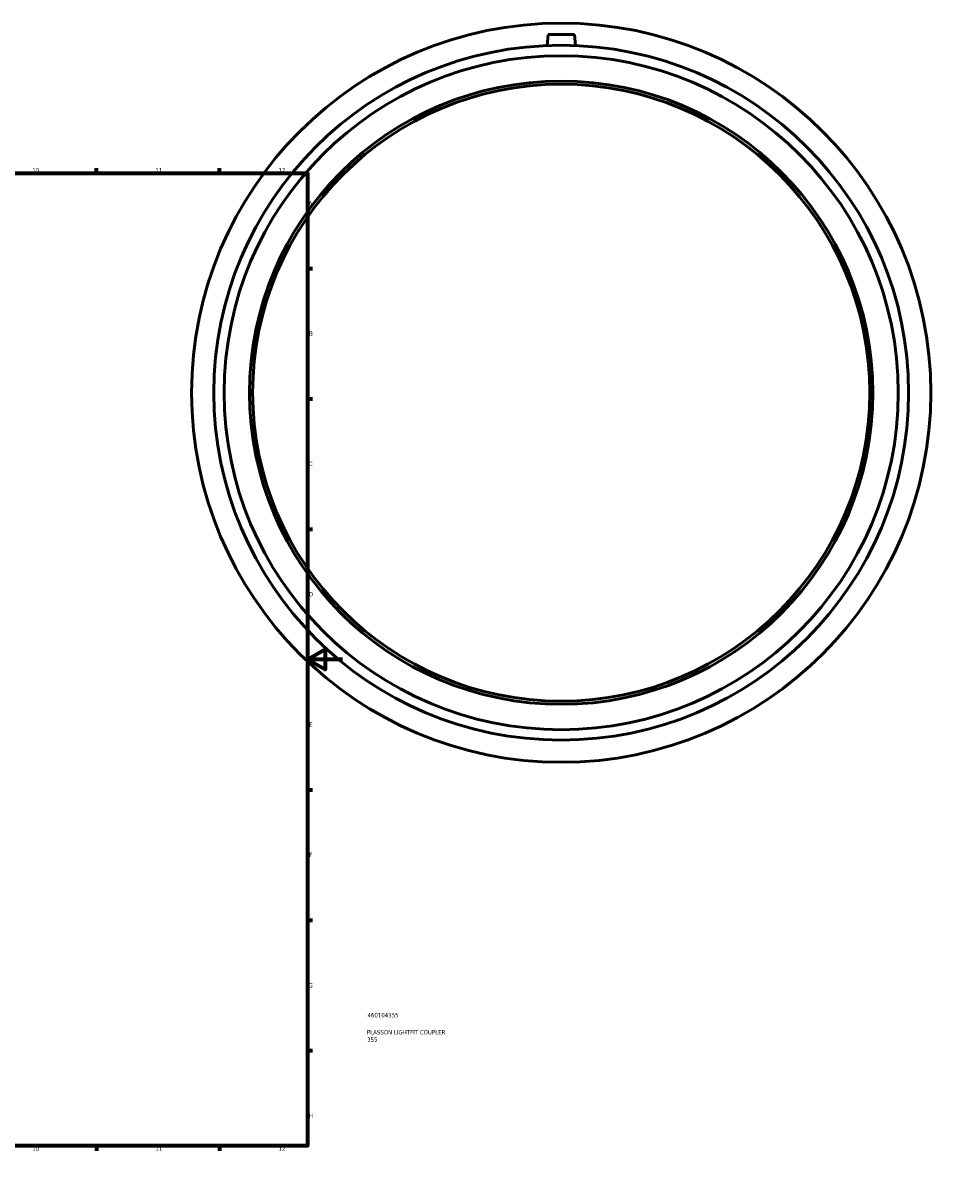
# Model space of a CAD drawing. Header units: millimetres. Extents: x -286 to 1199, y -338 to 1263.
# Tile 3 of 5: x 659 to 1176, y 0 to 659. Entities that reach past the tile are written whole.
import ezdxf

# ---------------------------------------------------------------- set-up
doc = ezdxf.new("R2010")
doc.units = ezdxf.units.MM
for name, color, linetype, lineweight in [('Border (ISO)', 7, 'Continuous', 70), ('Title (ISO)', 7, 'Continuous', 50), ('Visible (ISO)', 7, 'Continuous', 50)]:
    doc.layers.add(name, color=color, linetype=linetype, lineweight=lineweight)
doc.styles.add('Note Text (ISO)', font='tahoma.ttf')

# ---------------------------------------------------------------- blocks, each defined once
blk = doc.blocks.new('Borders Default Border')
at = {"layer": 'Border (ISO)'}
for p, q in [((70.08, 574), (70.08, 576.9)), ((140.17, 574), (140.17, 576.9)), ((210.25, 574), (210.25, 576.9)), ((280.33, 574), (280.33, 576.9)), ((350.42, 574), (350.42, 576.9)), ((490.58, 574), (490.58, 576.9)), ((560.67, 574), (560.67, 576.9)), ((630.75, 574), (630.75, 576.9)), ((700.83, 574), (700.83, 576.9)), ((770.92, 574), (770.92, 576.9)), ((20, 519.75), (17.1, 519.75)), ((821, 519.75), (823.9, 519.75)), ((20, 445.5), (17.1, 445.5)), ((821, 445.5), (823.9, 445.5)), ((20, 371.25), (17.1, 371.25)), ((821, 371.25), (823.9, 371.25)), ((20, 222.75), (17.1, 222.75)), ((821, 222.75), (823.9, 222.75)), ((20, 148.5), (17.1, 148.5)), ((821, 148.5), (823.9, 148.5)), ((20, 74.25), (17.1, 74.25)), ((821, 74.25), (823.9, 74.25)), ((70.08, 20), (70.08, 17.1)), ((140.17, 20), (140.17, 17.1)), ((210.25, 20), (210.25, 17.1)), ((280.33, 20), (280.33, 17.1)), ((350.42, 20), (350.42, 17.1)), ((490.58, 20), (490.58, 17.1)), ((560.67, 20), (560.67, 17.1)), ((630.75, 20), (630.75, 17.1)), ((700.83, 20), (700.83, 17.1)), ((770.92, 20), (770.92, 17.1))]:
    blk.add_line(p, q, dxfattribs=at)
at = {"layer": 'Border (ISO)', "flags": 128}
for points in [[(420.5, 594), (420.5, 574), (414.73, 584), (426.27, 584), (420.5, 574)], [(20, 20), (20, 574), (821, 574), (821, 20), (20, 20)], [(0, 297), (20, 297), (10, 302.77), (10, 291.23), (20, 297)], [(841, 297), (821, 297), (831, 302.77), (831, 291.23), (821, 297)], [(420.5, 0), (420.5, 20), (414.73, 10), (426.27, 10), (420.5, 20)]]:
    blk.add_lwpolyline(points, dxfattribs=at)
at = {"layer": 'Border (ISO)', "color": 232, "true_color": 0xca0064, "char_height": 2.5, "attachment_point": 7, "style": 'Note Text (ISO)'}
for s, insert in [('1', (34.48, 574.4)), ('2', (104.37, 574.4)), ('3', (174.43, 574.35)), ('4', (244.42, 574.4)), ('5', (314.64, 574.35)), ('6', (384.66, 574.35)), ('7', (454.77, 574.4)), ('8', (524.81, 574.34)), ('9', (594.88, 574.35)), ('10', (664.29, 574.35)), ('11', (734.37, 574.4)), ('12', (804.46, 574.4)), ('A', (17.29, 555.62)), ('A', (821.59, 555.62)), ('B', (17.59, 481.37)), ('B', (821.89, 481.37)), ('C', (17.43, 407.08)), ('C', (821.73, 407.08)), ('D', (17.43, 332.88)), ('D', (821.73, 332.88)), ('E', (17.64, 258.63)), ('E', (821.94, 258.63)), ('F', (17.7, 184.38)), ('F', (822, 184.38)), ('G', (17.31, 110.08)), ('G', (821.61, 110.08)), ('H', (17.44, 35.88)), ('H', (821.74, 35.88)), ('1', (34.48, 17.1)), ('2', (104.37, 17.1)), ('3', (174.43, 17.05)), ('4', (244.42, 17.1)), ('5', (314.64, 17.05)), ('6', (384.66, 17.05)), ('7', (454.77, 17.1)), ('8', (524.81, 17.04)), ('9', (594.88, 17.05)), ('10', (664.29, 17.05)), ('11', (734.37, 17.1)), ('12', (804.46, 17.1))]:
    blk.add_mtext(s, dxfattribs=dict(at, insert=insert))
blk = doc.blocks.new('Title Blocks ISO')
at = {"layer": 'Title (ISO)', "color": 232, "true_color": 0xca0064, "style": 'Note Text (ISO)'}
for tag, p in [('PART_NUMBER_001', (34.16, 73.13)), ('DESCRIPTION_001', (33.84, 63.4)), ('DESCRIPTION_002', (33.93, 59.18))]:
    blk.add_attdef(tag, p, '', height=2.5, dxfattribs=at)

msp = doc.modelspace()

# ---------------------------------------------------------------- linework, layer by layer
at = {"layer": 'Visible (ISO)'}
for p, q in [((957.964, 652.927), (957.413, 646.634)), ((957.964, 652.927), (972.964, 652.927)), ((972.964, 652.927), (973.514, 646.634))]:
    msp.add_line(p, q, dxfattribs=at)
for radius in [210.5, 197.87, 191.934, 177.5, 175.725]:
    msp.add_circle((965.464, 448.927), radius, dxfattribs=at)

# ---------------------------------------------------------------- block references
msp.add_blockref('Borders Default Border', (0, 0))
msp.add_blockref('Title Blocks ISO', (821, 20)).add_auto_attribs({'PART_NUMBER_001': '460104355', 'DESCRIPTION_001': 'PLASSON LIGHTFIT COUPLER', 'DESCRIPTION_002': '355'})

doc.saveas('drawing.dxf')
